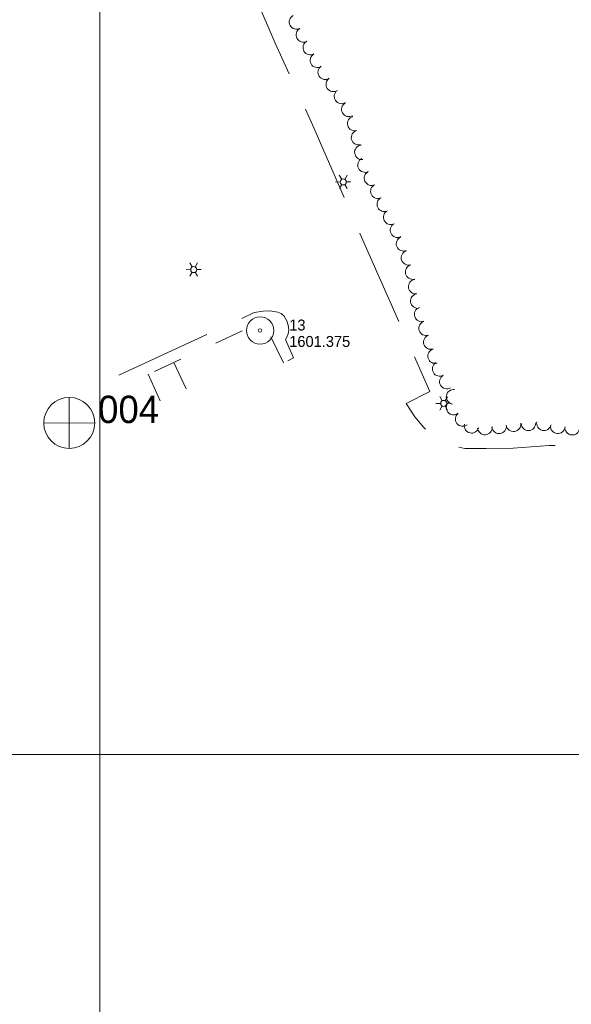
# Model space of a CAD drawing. Header units: feet. Extents: x 187981 to 190000, y 254469 to 257019.
# Tile 3 of 12: x 188457 to 188755, y 255365 to 255897. Entities that reach past the tile are written whole.
import ezdxf

# ---------------------------------------------------------------- set-up
doc = ezdxf.new("R2010")
doc.units = ezdxf.units.FT
doc.header["$MEASUREMENT"] = 0
doc.linetypes.add('DGN Style 3', pattern=[73.093715, 52.209797, -20.883919])
doc.linetypes.add('DGN Style 5', pattern=[36.546858, 15.662939, -20.883919])
for name, color, linetype, lineweight in [('E_DWY', 73, 'DGN Style 3', 0), ('E_LAND_Vegetation', 21, 'Continuous', 0), ('E_MAP_GridLines', 251, 'Continuous', 0), ('E_MAP_Limits', 21, 'DGN Style 3', 0), ('E_MAP_PassPoints', 40, 'Continuous', 0), ('E_MISCPROP', 40, 'Continuous', 0), ('E_PATH_Sidewalk', 73, 'DGN Style 5', 0)]:
    doc.layers.add(name, color=color, linetype=linetype, lineweight=lineweight)
doc.styles.add('Style-IGR_FONT_0', font='IGR_FONT_0.shx')

# ---------------------------------------------------------------- blocks, each defined once
blk = doc.blocks.new('PP')
at = {"layer": 'E_MAP_PassPoints', "color": 40, "linetype": 'Continuous', "lineweight": 0}
for radius in [2.25, 0.288]:
    blk.add_circle((0, 0), radius, dxfattribs=at)
blk = doc.blocks.new('PHOTOC')
at = {"layer": 'E_MAP_Limits', "color": 73, "linetype": 'Continuous', "lineweight": 0}
for p, q in [((0.04, 4.22), (0.02, -4.14)), ((-4.14, 0.01), (4.23, 0))]:
    blk.add_line(p, q, dxfattribs=at)
blk.add_circle((0.05, 0.01), 4.2, dxfattribs=at)
blk = doc.blocks.new('LTP_1')
at = {"layer": 'E_MISCPROP', "color": 20, "linetype": 'Continuous', "lineweight": 0}
for p, q in [((-0.49, 0.02), (-1.27, 0.04)), ((-0.24, 0.43), (-0.6, 1.12)), ((0.27, 0.43), (0.68, 1.1)), ((-0.26, -0.43), (-0.67, -1.08)), ((0.23, -0.44), (0.6, -1.09)), ((0.49, -0.01), (1.25, -0.03))]:
    blk.add_line(p, q, dxfattribs=at)
blk.add_circle((0, 0), 0.492, dxfattribs=at)

msp = doc.modelspace()

# ---------------------------------------------------------------- linework, layer by layer
at = {"layer": 'E_DWY', "color": 51, "linetype": 'DGN Style 3', "lineweight": 0, "flags": 128}
for points in [[(189083.61, 255673.07), (189084.69, 255678.2), (189087.44, 255687.22), (189092.54, 255694.51), (189153.71, 255762.16), (189101.67, 255812.59), (189066.95, 255845.67), (189053.67, 255831.23), (189052.35, 255830.99), (189049.87, 255831.56), (189017.61, 255860.65), (189016.52, 255862.35), (189016.18, 255864.84), (189015.15, 255874.21), (189011.37, 255876.2), (189008.11, 255872.51), (189008.36, 255861.8), (189007.86, 255859.31), (189006.72, 255856.69), (188976.05, 255823.48), (188945.32, 255790.67), (188929.9, 255774.41), (188928.08, 255773.01), (188926.49, 255772.78), (188925.31, 255772.8), (188923.55, 255773.54), (188909.37, 255785.39), (188860.15, 255732.86), (188865.15, 255709.82), (188864.03, 255707.61), (188863.32, 255704.39), (188860.07, 255686.54), (188854.79, 255670.89), (188852.18, 255665.46), (188847.81, 255661.34), (188842.52, 255658.87), (188837.77, 255658.1), (188819.51, 255657.46), (188808.87, 255658.86), (188800.27, 255660.76), (188793.76, 255662.26), (188782.67, 255665.15), (188771.49, 255666.56), (188762.2, 255667), (188742.7, 255667), (188723.21, 255665.41), (188708.65, 255665.29), (188697.17, 255665.21), (188689.8, 255666.89), (188684.13, 255669.11), (188680.01, 255671.76), (188674.88, 255676.6), (188670.1, 255682.46), (188665.48, 255689.53), (188678.21, 255696.01), (188640.65, 255781.06), (188615.57, 255838.65), (188594.71, 255884.28), (188580.05, 255918.27), (188565.87, 255911.91), (188559.81, 255920.35), (188550.83, 255928.82), (188541.99, 255934.07), (188533.42, 255935.8), (188525.24, 255936.12), (188519.4, 255935.55), (188514.05, 255934.24), (188497.64, 255928.19), (188490.87, 255942), (188478.05, 255936.46)], [(188510.33, 255704.9), (188583.35, 255738.7), (188588.12, 255739.42), (188591.79, 255739.59), (188596.12, 255739.04), (188597.98, 255738.27), (188599.6, 255736.8), (188601.04, 255734.26), (188601.67, 255731.85), (188601.97, 255729.5), (188601.78, 255727.34), (188601.09, 255725.85), (188600.17, 255724.17), (188604.64, 255714.29), (188593.94, 255708.84)]]:
    msp.add_lwpolyline(points, dxfattribs=at)
at = {"layer": 'E_LAND_Vegetation', "color": 93, "linetype": 'Continuous', "lineweight": 0}
for centre, start, end in [((188606.22, 255895.75), 118.0428, 298.0275), ((188609.92, 255888.8), 118.0428, 298.0275), ((188613.66, 255881.92), 119.1652, 299.1498), ((188617.5, 255875.05), 119.1652, 299.1498), ((188621.73, 255868.6), 123.5266, 303.5113), ((188626.08, 255862.07), 124.0857, 304.0704), ((188630.49, 255855.55), 124.0857, 304.0704), ((188634.46, 255848.55), 119.4176, 299.4023), ((188637.65, 255840.87), 105.2523, 285.237), ((188639.72, 255833.28), 105.2523, 285.237), ((188641.53, 255825.33), 97.0623, 277.047), ((188643.21, 255818.44), 116.1804, 296.1651), ((188646.68, 255811.38), 116.1804, 296.1651), ((188650.15, 255804.31), 116.1804, 296.1651), ((188653.62, 255797.25), 116.1804, 296.1651), ((188657.08, 255790.23), 117.5437, 297.5284), ((188660.72, 255783.25), 117.5437, 297.5284), ((188663.97, 255775.89), 112.4936, 292.4783), ((188666.71, 255768.35), 108.0886, 288.0733), ((188668.92, 255760.63), 103.5342, 283.5188), ((188670.58, 255752.75), 98.3532, 278.3379), ((188671.72, 255744.96), 98.3532, 278.3379), ((188673.79, 255737.75), 108.0311, 288.0158), ((188676.24, 255730.29), 108.703, 288.6876), ((188678.76, 255722.84), 108.703, 288.6876), ((188681.09, 255715.23), 106.3552, 286.3399), ((188683.52, 255708.28), 119.6219, 299.6065), ((188687.41, 255701.44), 119.6219, 299.6065), ((188691.02, 255693.19), 81.9851, 261.9697), ((188691.03, 255687.38), 128.5017, 308.4864), ((188695.93, 255681.22), 128.5017, 308.4864), ((188700.75, 255677.53), 167.5432, 347.5279), ((188715.6, 255677.29), 188.1654, 8.1501), ((188723.39, 255678.4), 188.1654, 8.1501), ((188731.45, 255678.93), 182.1845, 2.1692), ((188739.82, 255678.9), 167.4514, 347.4361), ((188747.28, 255677.32), 174.1783, 354.163), ((188707.89, 255676.66), 184.3742, 4.3589), ((188755.11, 255676.52), 174.1783, 354.163)]:
    msp.add_arc(centre, 3.94, start, end, dxfattribs=at)
at = {"layer": 'E_MAP_GridLines', "color": 161, "linetype": 'Continuous', "lineweight": 0}
for p, q in [((188500, 254500), (188500, 257000)), ((188000, 255500), (190000, 255500))]:
    msp.add_line(p, q, dxfattribs=at)
at = {"layer": 'E_PATH_Sidewalk', "color": 51, "linetype": 'DGN Style 5', "lineweight": 0, "flags": 128}
for points in [[(188599.18, 255711.51), (188589.39, 255731.95), (188588.31, 255732.88), (188587.32, 255733.27), (188586.54, 255733.26), (188512.65, 255699.17)], [(188539.87, 255711.72), (188547.28, 255696.32)], [(188526.14, 255705.39), (188533.52, 255689.08)]]:
    msp.add_lwpolyline(points, dxfattribs=at)

# ---------------------------------------------------------------- block references
at = {"layer": 'E_MAP_Limits', "color": 73, "linetype": 'Continuous', "lineweight": 0, "xscale": 3.280831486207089, "yscale": 3.280831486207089, "zscale": 3.280831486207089}
msp.add_blockref('PHOTOC', (188483.3, 255679.06), dxfattribs=at)
at = {"layer": 'E_MAP_PassPoints', "color": 40, "linetype": 'Continuous', "lineweight": 0, "xscale": 3.280831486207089, "yscale": 3.280831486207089, "zscale": 3.280831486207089}
msp.add_blockref('PP', (188586.52, 255729.05), dxfattribs=at)
at = {"layer": 'E_MISCPROP', "color": 20, "linetype": 'Continuous', "lineweight": 0, "xscale": 3.280833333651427, "yscale": 3.280833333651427, "zscale": 3.280833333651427, "rotation": 62.14048693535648}
for p in [(188631.46, 255809.32), (188550.7, 255761.95), (188685.68, 255689.67)]:
    msp.add_blockref('LTP_1', p, dxfattribs=at)

# ---------------------------------------------------------------- texts
at = {"layer": 'E_MAP_Limits', "color": 73, "linetype": 'Continuous', "lineweight": 0, "style": 'Style-IGR_FONT_0'}
msp.add_text('004', height=14.764, dxfattribs=at).set_placement((188499.05, 255679.06))
at = {"layer": 'E_MAP_PassPoints', "color": 40, "linetype": 'Continuous', "lineweight": 0, "style": 'Style-IGR_FONT_0'}
for s, p in [('13', (188602.27, 255729.05)), ('1601.375', (188602.27, 255720.19))]:
    msp.add_text(s, height=5.905, dxfattribs=at).set_placement(p)

doc.saveas('drawing.dxf')
